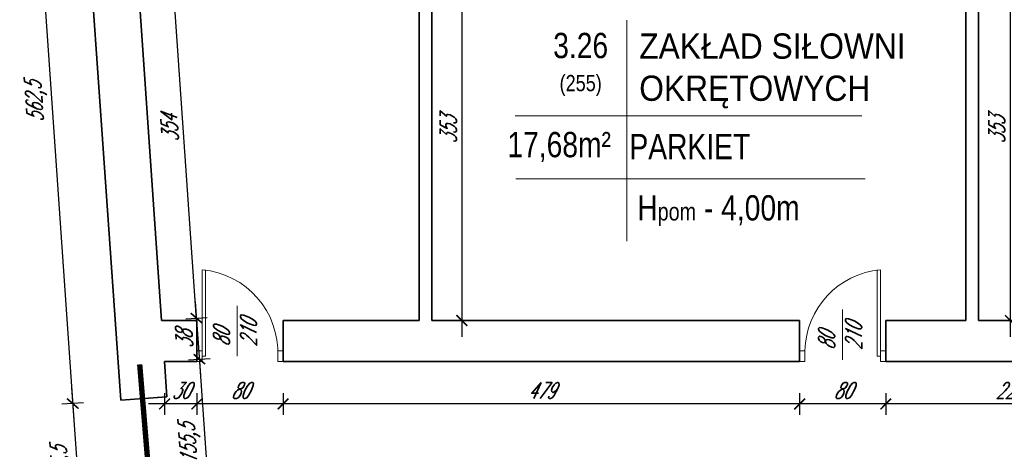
# Model space of a CAD drawing. Header units: millimetres. Extents: x 402 to 79005, y -7782 to 89952.
# Tile 46 of 256: x 22751 to 23664, y 17155 to 17553. Entities that reach past the tile are written whole.
import ezdxf

# ---------------------------------------------------------------- set-up
doc = ezdxf.new("R2010")
doc.units = ezdxf.units.MM
doc.header["$LTSCALE"] = 10
doc.linetypes.add('ACAD_ISO12W100', pattern=[21, 12, -3, 0, -3, 0, -3])
doc.layers.get('0').update_dxf_attribs({"lineweight": 0})
doc.layers.get('Defpoints').update_dxf_attribs({"color": 253})
for name, color, linetype, lineweight in [('01 parter - ściany', 253, 'Continuous', 35), ('03_drzwi', 253, 'Continuous', 15), ('05-01_wymiary', 253, 'Continuous', 5), ('05-03_opis', 253, 'Continuous', 5)]:
    doc.layers.add(name, color=color, linetype=linetype, lineweight=lineweight)
doc.styles.add('ariel', font='ARIAL.TTF', dxfattribs={"width": 0.8})
doc.styles.add('ariel_wym', font='simplex.shx', dxfattribs={"width": 0.65, "oblique": 25})
doc.dimstyles.new('ariel 50 wnętrze', dxfattribs={"dimtxt": 15, "dimasz": 10, "dimexe": 10, "dimexo": 0, "dimgap": 5, "dimtad": 1, "dimdec": 1, "dimrnd": 0.5, "dimtxsty": 'ariel_wym', "dimblk": 'ARCHTICK', "dimcen": 2.5, "dimdle": 15, "dimazin": 0, "dimtfac": 1, "dimtdec": 1, "dimtix": 1, "dimtmove": 0, "dimatfit": 3, "dimldrblk": 'DOT', "dimfxl": 0, "dimarcsym": 0})

# ---------------------------------------------------------------- blocks, each defined once
blk = doc.blocks.new('_ArchTick')
at = {"color": 0, "linetype": 'ByBlock', "const_width": 0.15}
blk.add_lwpolyline([(-0.5, -0.5), (0.5, 0.5)], dxfattribs=at)
blk = doc.blocks.new('*D3378')
at = {"layer": '05-01_wymiary', "color": 0, "lineweight": -2}
for p, q in [((22759.77, 17773.46), (22801.09, 17182.51)), ((22770.79, 17759.2), (22750.84, 17757.8)), ((22810.02, 17198.17), (22790.07, 17196.77))]:
    blk.add_line(p, q, dxfattribs=at)
at = {"layer": 'Defpoints', "color": 0, "lineweight": 0}
for p in [(22805.33, 17761.61), (22800.04, 17197.47), (22836.58, 17200.03)]:
    blk.add_point(p, dxfattribs=at)
at = {"layer": '05-01_wymiary', "color": 0, "lineweight": -2, "xscale": 10, "yscale": 10, "zscale": 10}
for p, rotation in [((22760.81, 17758.5), 94.0000000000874), ((22800.04, 17197.47), 274.0000000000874)]:
    blk.add_blockref('_ArchTick', p, dxfattribs=dict(at, rotation=rotation))
at = {"layer": '05-01_wymiary', "color": 0, "insert": (22766.53, 17477.01), "char_height": 15, "attachment_point": 5, "rotation": 94, "style": 'ariel_wym'}
blk.add_mtext('562,5', dxfattribs=at)
blk = doc.blocks.new('_Dot')
at = {"color": 0, "linetype": 'ByBlock', "lineweight": -2}
blk.add_line((-0.5, 0), (-1, 0), dxfattribs=at)
at = {"color": 0, "linetype": 'ByBlock', "const_width": 0.5}
blk.add_lwpolyline([(-0.25, 0, 1), (0.25, 0, 1)], format="xyb", close=True, dxfattribs=at)
blk = doc.blocks.new('*D2595')
at = {"layer": '05-01_wymiary', "color": 0, "lineweight": -2}
for p, q in [((22799, 17212.43), (22809.14, 17067.39)), ((22810.02, 17198.17), (22790.07, 17196.77)), ((22818.07, 17083.05), (22798.12, 17081.65))]:
    blk.add_line(p, q, dxfattribs=at)
at = {"layer": 'Defpoints', "color": 0, "lineweight": 0}
for p in [(22836.58, 17200.03), (22808.09, 17082.35), (22844.63, 17084.91)]:
    blk.add_point(p, dxfattribs=at)
at = {"layer": '05-01_wymiary', "color": 0, "lineweight": -2, "xscale": 10, "yscale": 10, "zscale": 10}
for p, rotation in [((22800.04, 17197.47), 94.00000000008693), ((22808.09, 17082.35), 274.0000000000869)]:
    blk.add_blockref('_ArchTick', p, dxfattribs=dict(at, rotation=rotation))
at = {"layer": '05-01_wymiary', "color": 0, "insert": (22790.17, 17138.94), "char_height": 15, "attachment_point": 5, "rotation": 94, "style": 'ariel_wym'}
blk.add_mtext('115,5', dxfattribs=at)
blk = doc.blocks.new('*D2938')
at = {"layer": '05-01_wymiary', "color": 0, "lineweight": -2}
for p, q in [((23554.17, 17207.09), (23554.17, 17187.09)), ((23783.17, 17207.09), (23783.17, 17187.09)), ((23798.17, 17197.09), (23539.17, 17197.09))]:
    blk.add_line(p, q, dxfattribs=at)
at = {"layer": 'Defpoints', "color": 0, "lineweight": 0}
for p in [(23554.17, 17236.4), (23783.17, 17236.4), (23554.17, 17197.09)]:
    blk.add_point(p, dxfattribs=at)
at = {"layer": '05-01_wymiary', "color": 0, "lineweight": -2, "xscale": 10, "yscale": 10, "zscale": 10, "rotation": 180}
blk.add_blockref('_ArchTick', (23554.17, 17197.09), dxfattribs=at)
at = {"layer": '05-01_wymiary', "color": 0, "lineweight": -2, "xscale": 10, "yscale": 10, "zscale": 10}
blk.add_blockref('_ArchTick', (23783.17, 17197.09), dxfattribs=at)
at = {"layer": '05-01_wymiary', "color": 0, "insert": (23668.67, 17209.59), "char_height": 15, "attachment_point": 5, "style": 'ariel_wym'}
blk.add_mtext('229', dxfattribs=at)
blk = doc.blocks.new('*D2939')
at = {"layer": '05-01_wymiary', "color": 0, "lineweight": -2}
for p, q in [((23474.17, 17207.09), (23474.17, 17187.09)), ((23554.17, 17207.09), (23554.17, 17187.09)), ((23569.17, 17197.09), (23459.17, 17197.09))]:
    blk.add_line(p, q, dxfattribs=at)
at = {"layer": 'Defpoints', "color": 0, "lineweight": 0}
for p in [(23474.17, 17236.4), (23554.17, 17236.4), (23474.17, 17197.09)]:
    blk.add_point(p, dxfattribs=at)
at = {"layer": '05-01_wymiary', "color": 0, "lineweight": -2, "xscale": 10, "yscale": 10, "zscale": 10, "rotation": 180}
blk.add_blockref('_ArchTick', (23474.17, 17197.09), dxfattribs=at)
at = {"layer": '05-01_wymiary', "color": 0, "lineweight": -2, "xscale": 10, "yscale": 10, "zscale": 10}
blk.add_blockref('_ArchTick', (23554.17, 17197.09), dxfattribs=at)
at = {"layer": '05-01_wymiary', "color": 0, "insert": (23514.17, 17209.59), "char_height": 15, "attachment_point": 5, "style": 'ariel_wym'}
blk.add_mtext('80', dxfattribs=at)
blk = doc.blocks.new('*D2940')
at = {"layer": '05-01_wymiary', "color": 0, "lineweight": -2}
for p, q in [((22995.17, 17207.09), (22995.17, 17187.09)), ((23474.17, 17207.09), (23474.17, 17187.09)), ((23489.17, 17197.09), (22980.17, 17197.09))]:
    blk.add_line(p, q, dxfattribs=at)
at = {"layer": 'Defpoints', "color": 0, "lineweight": 0}
for p in [(22995.17, 17236.4), (23474.17, 17236.4), (22995.17, 17197.09)]:
    blk.add_point(p, dxfattribs=at)
at = {"layer": '05-01_wymiary', "color": 0, "lineweight": -2, "xscale": 10, "yscale": 10, "zscale": 10, "rotation": 180}
blk.add_blockref('_ArchTick', (22995.17, 17197.09), dxfattribs=at)
at = {"layer": '05-01_wymiary', "color": 0, "lineweight": -2, "xscale": 10, "yscale": 10, "zscale": 10}
blk.add_blockref('_ArchTick', (23474.17, 17197.09), dxfattribs=at)
at = {"layer": '05-01_wymiary', "color": 0, "insert": (23234.67, 17209.59), "char_height": 15, "attachment_point": 5, "style": 'ariel_wym'}
blk.add_mtext('479', dxfattribs=at)
blk = doc.blocks.new('*D2941')
at = {"layer": '05-01_wymiary', "color": 0, "lineweight": -2}
for p, q in [((22915.17, 17207.09), (22915.17, 17187.09)), ((22995.17, 17207.09), (22995.17, 17187.09)), ((23010.17, 17197.09), (22900.17, 17197.09))]:
    blk.add_line(p, q, dxfattribs=at)
at = {"layer": 'Defpoints', "color": 0, "lineweight": 0}
for p in [(22915.17, 17236.4), (22995.17, 17236.4), (22915.17, 17197.09)]:
    blk.add_point(p, dxfattribs=at)
at = {"layer": '05-01_wymiary', "color": 0, "lineweight": -2, "xscale": 10, "yscale": 10, "zscale": 10, "rotation": 180}
blk.add_blockref('_ArchTick', (22915.17, 17197.09), dxfattribs=at)
at = {"layer": '05-01_wymiary', "color": 0, "lineweight": -2, "xscale": 10, "yscale": 10, "zscale": 10}
blk.add_blockref('_ArchTick', (22995.17, 17197.09), dxfattribs=at)
at = {"layer": '05-01_wymiary', "color": 0, "insert": (22955.17, 17209.59), "char_height": 15, "attachment_point": 5, "style": 'ariel_wym'}
blk.add_mtext('80', dxfattribs=at)
blk = doc.blocks.new('*D2942')
at = {"layer": '05-01_wymiary', "color": 0, "lineweight": -2}
for p, q in [((22885.17, 17207.09), (22885.17, 17187.09)), ((22915.17, 17207.09), (22915.17, 17187.09)), ((22930.17, 17197.09), (22870.17, 17197.09))]:
    blk.add_line(p, q, dxfattribs=at)
at = {"layer": 'Defpoints', "color": 0, "lineweight": 0}
for p in [(22885.17, 17236.4), (22915.17, 17236.4), (22885.17, 17197.09)]:
    blk.add_point(p, dxfattribs=at)
at = {"layer": '05-01_wymiary', "color": 0, "lineweight": -2, "xscale": 10, "yscale": 10, "zscale": 10, "rotation": 180}
blk.add_blockref('_ArchTick', (22885.17, 17197.09), dxfattribs=at)
at = {"layer": '05-01_wymiary', "color": 0, "lineweight": -2, "xscale": 10, "yscale": 10, "zscale": 10}
blk.add_blockref('_ArchTick', (22915.17, 17197.09), dxfattribs=at)
at = {"layer": '05-01_wymiary', "color": 0, "insert": (22900.17, 17209.59), "char_height": 15, "attachment_point": 5, "style": 'ariel_wym'}
blk.add_mtext('30', dxfattribs=at)
blk = doc.blocks.new('*D2943')
at = {"layer": '05-01_wymiary', "color": 0, "lineweight": -2}
for p, q in [((23669.68, 17259.4), (23669.68, 17642.4)), ((23659.68, 17627.4), (23679.68, 17627.4)), ((23659.68, 17274.4), (23679.68, 17274.4))]:
    blk.add_line(p, q, dxfattribs=at)
at = {"layer": 'Defpoints', "color": 0, "lineweight": 0}
for p in [(23640.23, 17627.4), (23669.68, 17627.4), (23640.23, 17274.4)]:
    blk.add_point(p, dxfattribs=at)
at = {"layer": '05-01_wymiary', "color": 0, "lineweight": -2, "xscale": 10, "yscale": 10, "zscale": 10}
for p, rotation in [((23669.68, 17627.4), 90), ((23669.68, 17274.4), 270)]:
    blk.add_blockref('_ArchTick', p, dxfattribs=dict(at, rotation=rotation))
at = {"layer": '05-01_wymiary', "color": 0, "insert": (23657.18, 17450.9), "char_height": 15, "attachment_point": 5, "rotation": 90, "style": 'ariel_wym'}
blk.add_mtext('353', dxfattribs=at)
blk = doc.blocks.new('*D2956')
at = {"layer": '05-01_wymiary', "color": 0, "lineweight": -2}
for p, q in [((23160.95, 17642.4), (23160.95, 17259.4)), ((23150.95, 17627.4), (23170.95, 17627.4)), ((23150.95, 17274.4), (23170.95, 17274.4))]:
    blk.add_line(p, q, dxfattribs=at)
at = {"layer": 'Defpoints', "color": 0, "lineweight": 0}
for p in [(23133.23, 17627.4), (23133.23, 17274.4), (23160.95, 17274.4)]:
    blk.add_point(p, dxfattribs=at)
at = {"layer": '05-01_wymiary', "color": 0, "lineweight": -2, "xscale": 10, "yscale": 10, "zscale": 10}
for p, rotation in [((23160.95, 17627.4), 90), ((23160.95, 17274.4), 270)]:
    blk.add_blockref('_ArchTick', p, dxfattribs=dict(at, rotation=rotation))
at = {"layer": '05-01_wymiary', "color": 0, "insert": (23148.45, 17450.9), "char_height": 15, "attachment_point": 5, "rotation": 90, "style": 'ariel_wym'}
blk.add_mtext('353', dxfattribs=at)
blk = doc.blocks.new('*D2957')
at = {"layer": '05-01_wymiary', "color": 0, "lineweight": -2}
for p, q in [((22915.83, 17261.7), (22889.05, 17644.62)), ((22880.12, 17628.96), (22900.07, 17630.36)), ((22904.8, 17275.96), (22924.76, 17277.36))]:
    blk.add_line(p, q, dxfattribs=at)
at = {"layer": 'Defpoints', "color": 0, "lineweight": 0}
for p in [(22857.82, 17627.4), (22890.1, 17629.66), (22882.51, 17274.4)]:
    blk.add_point(p, dxfattribs=at)
at = {"layer": '05-01_wymiary', "color": 0, "lineweight": -2, "xscale": 10, "yscale": 10, "zscale": 10}
for p, rotation in [((22890.1, 17629.66), 94.00000000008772), ((22914.78, 17276.66), 274.0000000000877)]:
    blk.add_blockref('_ArchTick', p, dxfattribs=dict(at, rotation=rotation))
at = {"layer": '05-01_wymiary', "color": 0, "insert": (22889.97, 17452.29), "char_height": 15, "attachment_point": 5, "rotation": 94, "style": 'ariel_wym'}
blk.add_mtext('354', dxfattribs=at)
blk = doc.blocks.new('*D2959')
at = {"layer": '05-01_wymiary', "color": 0, "lineweight": -2}
for p, q in [((22913.73, 17291.62), (22918.48, 17223.7)), ((22904.8, 17275.96), (22924.76, 17277.36)), ((22907.46, 17237.96), (22927.41, 17239.36))]:
    blk.add_line(p, q, dxfattribs=at)
at = {"layer": 'Defpoints', "color": 0, "lineweight": 0}
for p in [(22882.51, 17274.4), (22885.17, 17236.4), (22917.44, 17238.66)]:
    blk.add_point(p, dxfattribs=at)
at = {"layer": '05-01_wymiary', "color": 0, "lineweight": -2, "xscale": 10, "yscale": 10, "zscale": 10}
for p, rotation in [((22914.78, 17276.66), 94.00000000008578), ((22917.44, 17238.66), 274.0000000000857)]:
    blk.add_blockref('_ArchTick', p, dxfattribs=dict(at, rotation=rotation))
at = {"layer": '05-01_wymiary', "color": 0, "insert": (22903.64, 17256.79), "char_height": 15, "attachment_point": 5, "rotation": 94, "style": 'ariel_wym'}
blk.add_mtext('38', dxfattribs=at)
blk = doc.blocks.new('*D2960')
at = {"layer": '05-01_wymiary', "color": 0, "lineweight": -2}
for p, q in [((22916.39, 17253.62), (22929.32, 17068.7)), ((22907.46, 17237.96), (22927.41, 17239.36)), ((22918.3, 17082.96), (22938.25, 17084.36))]:
    blk.add_line(p, q, dxfattribs=at)
at = {"layer": 'Defpoints', "color": 0, "lineweight": 0}
for p in [(22885.17, 17236.4), (22896, 17081.4), (22928.28, 17083.66)]:
    blk.add_point(p, dxfattribs=at)
at = {"layer": '05-01_wymiary', "color": 0, "lineweight": -2, "xscale": 10, "yscale": 10, "zscale": 10}
for p, rotation in [((22917.44, 17238.66), 94.00000000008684), ((22928.28, 17083.66), 274.0000000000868)]:
    blk.add_blockref('_ArchTick', p, dxfattribs=dict(at, rotation=rotation))
at = {"layer": '05-01_wymiary', "color": 0, "insert": (22908.96, 17160.19), "char_height": 15, "attachment_point": 5, "rotation": 94, "style": 'ariel_wym'}
blk.add_mtext('155,5', dxfattribs=at)

msp = doc.modelspace()

# ---------------------------------------------------------------- linework, layer by layer
at = {"layer": '01 parter - ściany'}
for p, q in [((22844.57, 17200.58), (22805.33, 17761.61)), ((23121.23, 17627.4), (23121.23, 17274.4)), ((23133.23, 17627.4), (23133.23, 17274.4)), ((23628.23, 17627.4), (23628.23, 17274.4)), ((23640.23, 17627.4), (23640.23, 17274.4)), ((22882.51, 17274.4), (22860.09, 17595.03)), ((22915.17, 17274.4), (22882.51, 17274.4)), ((22915.17, 17236.4), (22915.17, 17274.4)), ((23121.23, 17274.4), (22995.17, 17274.4)), ((22995.17, 17236.4), (22995.17, 17274.4)), ((23474.17, 17274.4), (23133.23, 17274.4)), ((23474.17, 17236.4), (23474.17, 17274.4)), ((23628.23, 17274.4), (23554.17, 17274.4)), ((23554.17, 17236.4), (23554.17, 17274.4)), ((23783.17, 17274.4), (23640.23, 17274.4)), ((22915.17, 17236.4), (22885.17, 17236.4)), ((22887.46, 17203.58), (22885.17, 17236.4)), ((23474.17, 17236.4), (22995.17, 17236.4)), ((23783.17, 17236.4), (23554.17, 17236.4)), ((22844.57, 17200.58), (22887.46, 17203.58))]:
    msp.add_line(p, q, dxfattribs=at)
at = {"layer": '03_drzwi'}
for p, q in [((22920.17, 17241.4), (22920.17, 17321.4)), ((22923.17, 17241.4), (22923.14, 17321.4)), ((23546.17, 17241.4), (23546.2, 17321.4)), ((23549.17, 17241.4), (23549.17, 17321.4)), ((23549.17, 17241.4), (23549.17, 17321.4)), ((22952.66, 17241.37), (22952.66, 17288.02)), ((23513.94, 17238.09), (23513.94, 17284.74)), ((22920.17, 17246.4), (22915.17, 17246.4)), ((22920.17, 17236.4), (22920.17, 17246.4)), ((22995.17, 17246.4), (22990.17, 17246.4)), ((22990.17, 17246.4), (22990.17, 17236.4)), ((23479.17, 17246.4), (23474.17, 17246.4)), ((23479.17, 17236.4), (23479.17, 17246.4)), ((23554.17, 17246.4), (23549.17, 17246.4)), ((23549.17, 17246.4), (23549.17, 17236.4)), ((22915.17, 17236.4), (22920.17, 17236.4)), ((22923.17, 17241.4), (22920.17, 17241.4)), ((22990.17, 17236.4), (22995.17, 17236.4)), ((23474.17, 17236.4), (23479.17, 17236.4)), ((23549.17, 17241.4), (23546.17, 17241.4)), ((23549.17, 17236.4), (23554.17, 17236.4))]:
    msp.add_line(p, q, dxfattribs=at)
for centre, radius, start, end in [((22913.37, 17244.83), 76.88, 357.44671, 84.92514), ((23555.9, 17244.95), 76.75, 95.03703, 178.91284)]:
    msp.add_arc(centre, radius, start, end, dxfattribs=at)
at = {"layer": '05-03_opis'}
for p, q in [((23314.1, 17552.55), (23314.1, 17347.92)), ((23210.35, 17464.13), (23532.03, 17464.13)), ((23211.13, 17405.78), (23534.91, 17405.78))]:
    msp.add_line(p, q, dxfattribs=at)
at = {"layer": '05-03_opis', "linetype": 'ACAD_ISO12W100', "ltscale": 5, "const_width": 5}
msp.add_lwpolyline([(22862.15, 17233.75), (22876.21, 17063.91)], dxfattribs=at)

# ---------------------------------------------------------------- texts
at = {"layer": '03_drzwi', "char_height": 15, "width": 160.5905, "attachment_point": 7, "rotation": 90, "style": 'ariel_wym'}
for insert in [(22970.53, 17250.31), (23531.81, 17247.03)]:
    msp.add_mtext('80\\P210', dxfattribs=dict(at, insert=insert))
at = {"layer": '05-03_opis', "char_height": 23.4234, "style": 'ariel'}
for s, insert, width, attachment_point in [('{\\fArial|b0|i0|c238|p34;3.26\\P\\H0.6404x;(255)}', (23271.14, 17511.64), 108.9126, 5), ('\\W0.9;{\\fArial|b0|i0|c238|p34;ZAKŁAD SIŁOWNI\\POKRĘTOWYCH}', (23325.45, 17505.62), 356.6375, 4), ('{\\fArial|b0|i0|c238|p34;17,68m²}', (23251.2, 17435.23), 108.9126, 5), ('{\\fArial|b0|i0|c238|p34;PARKIET}', (23316.37, 17435.51), 322.789, 4), ('{\\fArial|b0|i0|c238|p34; H\\H0.7x;pom\\H1.429x; - 4,00m}', (23316.37, 17376.32), 322.789, 4)]:
    msp.add_mtext(s, dxfattribs=dict(at, insert=insert, width=width, attachment_point=attachment_point))

# ---------------------------------------------------------------- dimensions: what is measured, and where the dimension line sits
at = {"layer": '05-01_wymiary'}
for base, p1, p2, picture, middle in [((22800.04, 17197.47), (22805.33, 17761.61), (22836.58, 17200.03), '*D3378', (22766.53, 17477.01)), ((22917.44, 17238.66), (22882.51, 17274.4), (22885.17, 17236.4), '*D2959', (22903.64, 17256.79)), ((22928.28, 17083.66), (22885.17, 17236.4), (22896, 17081.4), '*D2960', (22908.96, 17160.19)), ((22808.09, 17082.35), (22836.58, 17200.03), (22844.63, 17084.91), '*D2595', (22790.17, 17138.94))]:
    dim = msp.add_linear_dim(base=base, p1=p1, p2=p2, angle=94, dimstyle='ariel 50 wnętrze', override={"dimtmove": 1}, dxfattribs=at)
    dim.commit()
    dim.dimension.update_dxf_attribs({"geometry": picture, "text_midpoint": middle})
for base, p1, p2, angle, picture, middle in [((22890.1, 17629.66), (22882.51, 17274.4), (22857.82, 17627.4), 94, '*D2957', (22889.97, 17452.29)), ((23160.95, 17274.4), (23133.23, 17627.4), (23133.23, 17274.4), 90, '*D2956', (23148.45, 17450.9)), ((23669.68, 17627.4), (23640.23, 17274.4), (23640.23, 17627.4), 90, '*D2943', (23657.18, 17450.9))]:
    dim = msp.add_linear_dim(base=base, p1=p1, p2=p2, angle=angle, dimstyle='ariel 50 wnętrze', dxfattribs=at)
    dim.commit()
    dim.dimension.update_dxf_attribs({"geometry": picture, "text_midpoint": middle})
for base, p1, p2, picture, middle in [((22885.17, 17197.09), (22915.17, 17236.4), (22885.17, 17236.4), '*D2942', (22900.17, 17209.59)), ((22915.17, 17197.09), (22995.17, 17236.4), (22915.17, 17236.4), '*D2941', (22955.17, 17209.59)), ((22995.17, 17197.09), (23474.17, 17236.4), (22995.17, 17236.4), '*D2940', (23234.67, 17209.59)), ((23474.17, 17197.09), (23554.17, 17236.4), (23474.17, 17236.4), '*D2939', (23514.17, 17209.59)), ((23554.17, 17197.09), (23783.17, 17236.4), (23554.17, 17236.4), '*D2938', (23668.67, 17209.59))]:
    dim = msp.add_linear_dim(base=base, p1=p1, p2=p2, dimstyle='ariel 50 wnętrze', override={"dimtmove": 1}, dxfattribs=at)
    dim.commit()
    dim.dimension.update_dxf_attribs({"geometry": picture, "text_midpoint": middle})

doc.saveas('drawing.dxf')
